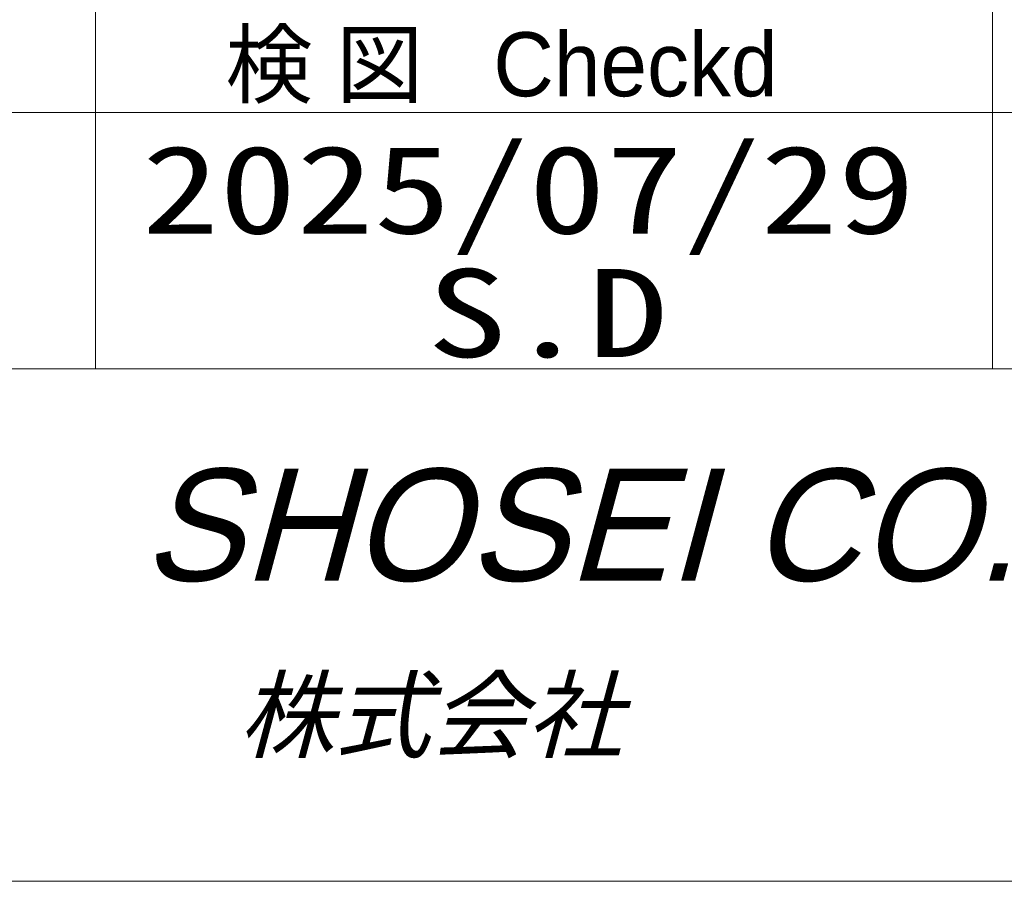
# Model space of a CAD drawing. Header units: millimetres. Extents: x -62 to 6744, y -106 to 4796.
# Tile 13 of 22: x 5445 to 5691, y 80 to 295. Entities that reach past the tile are written whole.
import ezdxf

# ---------------------------------------------------------------- set-up
doc = ezdxf.new("R2010")
doc.units = ezdxf.units.MM
doc.layers.get('0').update_dxf_attribs({"color": 157, "lineweight": 0})
doc.layers.add('1', color=72, linetype='Continuous', lineweight=0)
doc.layers.add('2', color=176, linetype='Continuous', lineweight=0)
doc.styles.add('JIS', font='txt')

# ---------------------------------------------------------------- blocks, each defined once
blk = doc.blocks.new('TITLE_BLOCK', base_point=(6640, 80))
at = {"layer": '1', "color": 176, "linetype": 'Continuous', "lineweight": 0, "true_color": 0x000080}
blk.add_line((6640, 80), (5240, 80), dxfattribs=at)
at = {"layer": '2', "color": 176, "linetype": 'Continuous', "lineweight": 0, "true_color": 0x000080}
for p, q in [((5464, 600), (5464, 208)), ((5688, 600), (5688, 208)), ((5240, 272), (6640, 272)), ((5240, 208), (6640, 208)), ((5240, 80), (6640, 80))]:
    blk.add_line(p, q, dxfattribs=at)
at = {"layer": '2', "color": 176, "linetype": 'Continuous', "lineweight": 0, "true_color": 0x000080, "style": 'JIS'}
for s, width, p in [('2025/07/29', 1.29, (5475.62, 241.79)), ('S.D', 1.34, (5546.81, 210.94))]:
    blk.add_text(s, height=22, dxfattribs=dict(at, width=width)).set_placement(p)
at = {"layer": '2', "color": 176, "linetype": 'Continuous', "lineweight": 0, "true_color": 0x000080, "attachment_point": 1, "style": 'JIS'}
for s, insert, char_height, width in [('{\\fＭＳ Ｐ明朝|b0|i0|c0|p0;検 図   Checkd}', (5496.46, 292.08), 16, 3028.7947), ('{\\fHGｺﾞｼｯｸE|b0|i0|c0|p0;\\Q15;SHOSEI CO.,LTD}', (5475.73, 183.06), 28, 8414.1628), ('{\\fHGｺﾞｼｯｸE|b0|i0|c0|p0;\\Q15;株式会社}', (5499.7, 130.3), 17.6, 2227.429)]:
    blk.add_mtext(s, dxfattribs=dict(at, insert=insert, char_height=char_height, width=width))
blk = doc.blocks.new('FORMAT')
at = {"color": 157, "linetype": 'Continuous', "lineweight": 0, "true_color": 0x44607b}
blk.add_line((200, 80), (6640, 80), dxfattribs=at)
at = {"color": 176, "linetype": 'Continuous', "lineweight": 0, "true_color": 0x000080}
blk.add_blockref('TITLE_BLOCK', (6640, 80), dxfattribs=at)

msp = doc.modelspace()

# ---------------------------------------------------------------- block references
at = {"color": 176, "linetype": 'Continuous', "lineweight": 0, "true_color": 0x000080}
msp.add_blockref('FORMAT', (0, 0), dxfattribs=at)

doc.saveas('drawing.dxf')
